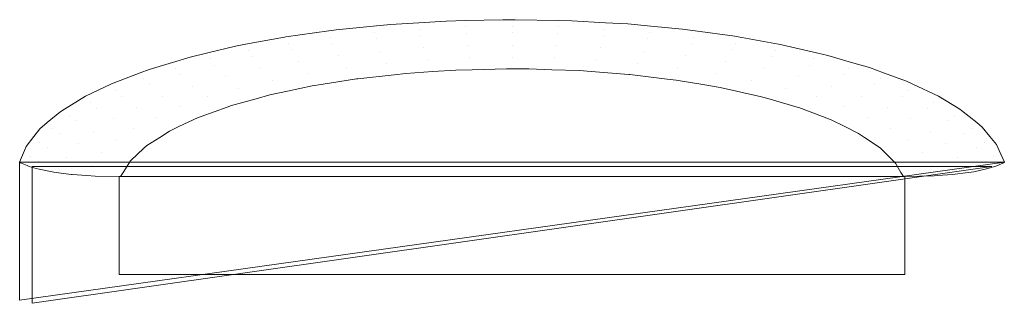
# Model space of a CAD drawing. Header units: centimetres. Extents: x -6.9 to 8.1, y -0.9 to 3.4.
import ezdxf

# ---------------------------------------------------------------- set-up
doc = ezdxf.new("R2010")
doc.units = ezdxf.units.CM
doc.header["$LTSCALE"] = 2.54
doc.layers.add('Lucido design-1', color=7, linetype='Continuous')

# ---------------------------------------------------------------- blocks, each defined once
blk = doc.blocks.new('Gruppo-1')
at = {"color": 1, "linetype": 'Continuous', "lineweight": 9}
for points, invisible_edges in [([(-1.491, 3.244, 178.937), (-1.51, 3.34, 178.868), (-2.07, 3.284, 179.04)], 9), ([(-1.246, 3.366, 178.788), (-1.51, 3.34, 178.868), (-1.491, 3.244, 178.937)], 10), ([(-1.246, 3.366, 178.788), (-1.491, 3.244, 178.937), (-0.805, 3.296, 178.775)], 11), ([(-0.787, 3.199, 178.878), (-0.805, 3.296, 178.775), (-1.491, 3.244, 178.937)], 11), ([(-0.805, 3.296, 178.775), (-0.817, 3.392, 178.707), (-1.246, 3.366, 178.788)], 9), ([(-0.398, 3.417, 178.629), (-0.817, 3.392, 178.707), (-0.805, 3.296, 178.775)], 10), ([(-0.805, 3.296, 178.775), (-0.106, 3.328, 178.677), (-0.398, 3.417, 178.629)], 11), ([(-0.097, 3.23, 178.781), (-0.106, 3.328, 178.677), (-0.805, 3.296, 178.775)], 11), ([(-0.805, 3.296, 178.775), (-0.787, 3.199, 178.878), (-0.097, 3.23, 178.781)], 11), ([(-0.106, 3.328, 178.677), (-0.112, 3.424, 178.608), (-0.398, 3.417, 178.629)], 9), ([(0.463, 3.438, 178.565), (-0.112, 3.424, 178.608), (-0.106, 3.328, 178.677)], 10), ([(-0.106, 3.328, 178.677), (0.6, 3.338, 178.644), (0.463, 3.438, 178.565)], 11), ([(0.6, 3.241, 178.749), (0.6, 3.338, 178.644), (-0.106, 3.328, 178.677)], 11), ([(-0.106, 3.328, 178.677), (-0.097, 3.23, 178.781), (0.6, 3.241, 178.749)], 11), ([(0.6, 3.338, 178.644), (0.6, 3.438, 178.565), (0.463, 3.438, 178.565)], 9), ([(0.646, 3.438, 178.564), (0.6, 3.338, 178.644), (1.306, 3.328, 178.677)], 11), ([(0.646, 3.438, 178.564), (0.6, 3.438, 178.565), (0.6, 3.338, 178.644)], 10), ([(1.306, 3.328, 178.677), (0.6, 3.338, 178.644), (0.6, 3.241, 178.749)], 11), ([(0.6, 3.241, 178.749), (1.297, 3.23, 178.781), (1.306, 3.328, 178.677)], 11), ([(1.306, 3.328, 178.677), (1.313, 3.425, 178.606), (0.646, 3.438, 178.564)], 9), ([(2.005, 3.296, 178.775), (1.306, 3.328, 178.677), (1.297, 3.23, 178.781)], 11), ([(1.297, 3.23, 178.781), (1.987, 3.199, 178.878), (2.005, 3.296, 178.775)], 11), ([(1.509, 3.421, 178.618), (1.313, 3.425, 178.606), (1.306, 3.328, 178.677)], 10), ([(1.509, 3.421, 178.618), (1.306, 3.328, 178.677), (2.005, 3.296, 178.775)], 11), ([(2.005, 3.296, 178.775), (2.018, 3.392, 178.707), (1.509, 3.421, 178.618)], 9), ([(2.691, 3.244, 178.937), (2.005, 3.296, 178.775), (1.987, 3.199, 178.878)], 11), ([(2.36, 3.373, 178.767), (2.018, 3.392, 178.707), (2.005, 3.296, 178.775)], 10), ([(2.36, 3.373, 178.767), (2.005, 3.296, 178.775), (2.691, 3.244, 178.937)], 11), ([(2.691, 3.244, 178.937), (2.709, 3.339, 178.87), (2.36, 3.373, 178.767)], 9), ([(3.189, 3.294, 179.01), (2.709, 3.339, 178.87), (2.691, 3.244, 178.937)], 10), ([(2.691, 3.244, 178.937), (3.357, 3.171, 179.161), (3.189, 3.294, 179.01)], 11), ([(3.357, 3.171, 179.161), (3.383, 3.268, 179.092), (3.189, 3.294, 179.01)], 9), ([(-2.798, 3.079, 179.445), (-2.857, 3.174, 179.382), (-3.446, 3.064, 179.721)], 9), ([(-2.798, 3.079, 179.445), (-2.834, 3.177, 179.371), (-2.857, 3.174, 179.382)], 9), ([(-2.157, 3.171, 179.161), (-2.184, 3.268, 179.089), (-2.834, 3.177, 179.371)], 9), ([(-2.834, 3.177, 179.371), (-2.798, 3.079, 179.445), (-2.157, 3.171, 179.161)], 11), ([(-2.121, 3.075, 179.262), (-2.157, 3.171, 179.161), (-2.798, 3.079, 179.445)], 11), ([(-2.07, 3.284, 179.04), (-2.184, 3.268, 179.089), (-2.157, 3.171, 179.161)], 10), ([(-2.07, 3.284, 179.04), (-2.157, 3.171, 179.161), (-1.491, 3.244, 178.937)], 11), ([(-1.464, 3.147, 179.039), (-1.491, 3.244, 178.937), (-2.157, 3.171, 179.161)], 11), ([(-2.157, 3.171, 179.161), (-2.121, 3.075, 179.262), (-1.464, 3.147, 179.039)], 11), ([(-1.394, 2.958, 179.317), (-1.464, 3.147, 179.039), (-2.121, 3.075, 179.262)], 11), ([(-1.491, 3.244, 178.937), (-1.464, 3.147, 179.039), (-0.787, 3.199, 178.878)], 11), ([(-0.74, 3.009, 179.16), (-0.787, 3.199, 178.878), (-1.464, 3.147, 179.039)], 11), ([(-1.464, 3.147, 179.039), (-1.394, 2.958, 179.317), (-0.74, 3.009, 179.16)], 11), ([(-0.073, 3.04, 179.065), (-0.097, 3.23, 178.781), (-0.787, 3.199, 178.878)], 11), ([(-0.787, 3.199, 178.878), (-0.74, 3.009, 179.16), (-0.073, 3.04, 179.065)], 11), ([(0.6, 3.05, 179.033), (0.6, 3.241, 178.749), (-0.097, 3.23, 178.781)], 11), ([(-0.097, 3.23, 178.781), (-0.073, 3.04, 179.065), (0.6, 3.05, 179.033)], 11), ([(1.297, 3.23, 178.781), (0.6, 3.241, 178.749), (0.6, 3.05, 179.033)], 11), ([(0.6, 3.05, 179.033), (1.273, 3.04, 179.065), (1.297, 3.23, 178.781)], 11), ([(1.987, 3.199, 178.878), (1.297, 3.23, 178.781), (1.273, 3.04, 179.065)], 11), ([(1.273, 3.04, 179.065), (1.94, 3.009, 179.16), (1.987, 3.199, 178.878)], 11), ([(2.664, 3.147, 179.039), (1.987, 3.199, 178.878), (1.94, 3.009, 179.16)], 11), ([(1.94, 3.009, 179.16), (2.594, 2.958, 179.317), (2.664, 3.147, 179.039)], 11), ([(1.987, 3.199, 178.878), (2.664, 3.147, 179.039), (2.691, 3.244, 178.937)], 11), ([(3.321, 3.075, 179.262), (2.664, 3.147, 179.039), (2.594, 2.958, 179.317)], 11), ([(3.357, 3.171, 179.161), (2.691, 3.244, 178.937), (2.664, 3.147, 179.039)], 11), ([(2.664, 3.147, 179.039), (3.321, 3.075, 179.262), (3.357, 3.171, 179.161)], 11), ([(3.998, 3.079, 179.445), (3.357, 3.171, 179.161), (3.321, 3.075, 179.262)], 11), ([(3.984, 3.186, 179.345), (3.383, 3.268, 179.092), (3.357, 3.171, 179.161)], 10), ([(3.357, 3.171, 179.161), (3.998, 3.079, 179.445), (3.984, 3.186, 179.345)], 11), ([(3.998, 3.079, 179.445), (4.033, 3.177, 179.373), (3.984, 3.186, 179.345)], 9), ([(4.649, 3.066, 179.716), (4.033, 3.177, 179.373), (3.998, 3.079, 179.445)], 10), ([(-3.601, 3.035, 179.81), (-4.021, 2.935, 180.121), (-3.978, 2.841, 180.182)], 10), ([(-3.978, 2.841, 180.182), (-3.406, 2.969, 179.787), (-3.601, 3.035, 179.81)], 11), ([(-3.406, 2.969, 179.787), (-3.446, 3.064, 179.721), (-3.601, 3.035, 179.81)], 9), ([(-3.446, 3.064, 179.721), (-3.406, 2.969, 179.787), (-2.798, 3.079, 179.445)], 11), ([(-2.753, 2.984, 179.544), (-2.798, 3.079, 179.445), (-3.406, 2.969, 179.787)], 11), ([(-2.798, 3.079, 179.445), (-2.753, 2.984, 179.544), (-2.121, 3.075, 179.262)], 11), ([(-2.028, 2.888, 179.535), (-2.121, 3.075, 179.262), (-2.753, 2.984, 179.544)], 11), ([(-2.121, 3.075, 179.262), (-2.028, 2.888, 179.535), (-1.394, 2.958, 179.317)], 11), ([(-0.68, 2.827, 179.54), (-0.74, 3.009, 179.16), (-1.394, 2.958, 179.317)], 11), ([(-0.043, 2.857, 179.447), (-0.073, 3.04, 179.065), (-0.74, 3.009, 179.16)], 11), ([(-0.74, 3.009, 179.16), (-0.68, 2.827, 179.54), (-0.043, 2.857, 179.447)], 11), ([(0.6, 2.867, 179.416), (0.6, 3.05, 179.033), (-0.073, 3.04, 179.065)], 11), ([(-0.073, 3.04, 179.065), (-0.043, 2.857, 179.447), (0.6, 2.867, 179.416)], 11), ([(1.273, 3.04, 179.065), (0.6, 3.05, 179.033), (0.6, 2.867, 179.416)], 11), ([(0.6, 2.867, 179.416), (1.243, 2.857, 179.447), (1.273, 3.04, 179.065)], 11), ([(1.94, 3.009, 179.16), (1.273, 3.04, 179.065), (1.243, 2.857, 179.447)], 11), ([(1.243, 2.857, 179.447), (1.88, 2.827, 179.54), (1.94, 3.009, 179.16)], 11), ([(2.594, 2.958, 179.317), (1.94, 3.009, 179.16), (1.88, 2.827, 179.54)], 11), ([(2.594, 2.958, 179.317), (3.228, 2.888, 179.535), (3.321, 3.075, 179.262)], 11), ([(3.952, 2.984, 179.544), (3.321, 3.075, 179.262), (3.228, 2.888, 179.535)], 11), ([(3.321, 3.075, 179.262), (3.952, 2.984, 179.544), (3.998, 3.079, 179.445)], 11), ([(4.606, 2.969, 179.787), (3.998, 3.079, 179.445), (3.952, 2.984, 179.544)], 11), ([(3.998, 3.079, 179.445), (4.606, 2.969, 179.787), (4.649, 3.066, 179.716)], 11), ([(4.696, 3.057, 179.743), (4.649, 3.066, 179.716), (4.606, 2.969, 179.787)], 10), ([(4.696, 3.057, 179.743), (4.606, 2.969, 179.787), (5.178, 2.841, 180.182)], 11), ([(5.178, 2.841, 180.182), (5.223, 2.935, 180.119), (4.696, 3.057, 179.743)], 9), ([(-4.288, 2.871, 180.318), (-4.557, 2.79, 180.569), (-4.507, 2.697, 180.628)], 10), ([(-4.507, 2.697, 180.628), (-3.978, 2.841, 180.182), (-4.288, 2.871, 180.318)], 11), ([(-3.978, 2.841, 180.182), (-4.021, 2.935, 180.121), (-4.288, 2.871, 180.318)], 9), ([(-3.352, 2.874, 179.882), (-3.406, 2.969, 179.787), (-3.978, 2.841, 180.182)], 11), ([(-3.978, 2.841, 180.182), (-3.915, 2.747, 180.275), (-3.352, 2.874, 179.882)], 11), ([(-3.214, 2.691, 180.142), (-3.352, 2.874, 179.882), (-3.915, 2.747, 180.275)], 11), ([(-3.406, 2.969, 179.787), (-3.352, 2.874, 179.882), (-2.753, 2.984, 179.544)], 11), ([(-2.637, 2.799, 179.811), (-2.753, 2.984, 179.544), (-3.352, 2.874, 179.882)], 11), ([(-3.352, 2.874, 179.882), (-3.214, 2.691, 180.142), (-2.637, 2.799, 179.811)], 11), ([(-2.753, 2.984, 179.544), (-2.637, 2.799, 179.811), (-2.028, 2.888, 179.535)], 11), ([(-1.908, 2.709, 179.904), (-2.028, 2.888, 179.535), (-2.637, 2.799, 179.811)], 11), ([(-1.304, 2.778, 179.693), (-1.394, 2.958, 179.317), (-2.028, 2.888, 179.535)], 11), ([(-2.028, 2.888, 179.535), (-1.908, 2.709, 179.904), (-1.304, 2.778, 179.693)], 11), ([(-1.394, 2.958, 179.317), (-1.304, 2.778, 179.693), (-0.68, 2.827, 179.54)], 11), ([(-0.255, 2.672, 179.959), (-0.043, 2.857, 179.447), (-0.68, 2.827, 179.54)], 11), ([(-0.255, 2.672, 179.959), (-0.005, 2.678, 179.94), (-0.043, 2.857, 179.447)], 10), ([(0.514, 2.691, 179.9), (0.6, 2.867, 179.416), (-0.043, 2.857, 179.447)], 11), ([(-0.043, 2.857, 179.447), (-0.005, 2.678, 179.94), (0.514, 2.691, 179.9)], 9), ([(0.514, 2.691, 179.9), (0.6, 2.691, 179.901), (0.6, 2.867, 179.416)], 10), ([(1.243, 2.857, 179.447), (0.6, 2.867, 179.416), (0.858, 2.69, 179.905)], 11), ([(0.6, 2.867, 179.416), (0.6, 2.691, 179.901), (0.858, 2.69, 179.905)], 9), ([(0.858, 2.69, 179.905), (1.205, 2.678, 179.941), (1.243, 2.857, 179.447)], 10), ([(1.243, 2.857, 179.447), (1.205, 2.678, 179.941), (1.624, 2.664, 179.985)], 9), ([(1.624, 2.664, 179.985), (1.88, 2.827, 179.54), (1.243, 2.857, 179.447)], 11), ([(1.88, 2.827, 179.54), (2.504, 2.778, 179.693), (2.594, 2.958, 179.317)], 11), ([(3.228, 2.888, 179.535), (2.594, 2.958, 179.317), (2.504, 2.778, 179.693)], 11), ([(2.504, 2.778, 179.693), (3.108, 2.709, 179.904), (3.228, 2.888, 179.535)], 11), ([(3.837, 2.799, 179.811), (3.228, 2.888, 179.535), (3.108, 2.709, 179.904)], 11), ([(3.228, 2.888, 179.535), (3.837, 2.799, 179.811), (3.952, 2.984, 179.544)], 11), ([(4.552, 2.874, 179.882), (3.952, 2.984, 179.544), (3.837, 2.799, 179.811)], 11), ([(3.837, 2.799, 179.811), (4.414, 2.691, 180.142), (4.552, 2.874, 179.882)], 11), ([(3.952, 2.984, 179.544), (4.552, 2.874, 179.882), (4.606, 2.969, 179.787)], 11), ([(5.115, 2.747, 180.275), (4.552, 2.874, 179.882), (4.414, 2.691, 180.142)], 11), ([(5.178, 2.841, 180.182), (4.606, 2.969, 179.787), (4.552, 2.874, 179.882)], 11), ([(4.552, 2.874, 179.882), (5.115, 2.747, 180.275), (5.178, 2.841, 180.182)], 11), ([(5.395, 2.896, 180.242), (5.223, 2.935, 180.119), (5.178, 2.841, 180.182)], 10), ([(5.395, 2.896, 180.242), (5.178, 2.841, 180.182), (5.707, 2.697, 180.628)], 11), ([(5.707, 2.697, 180.628), (5.757, 2.79, 180.569), (5.395, 2.896, 180.242)], 9), ([(-4.91, 2.683, 180.899), (-4.99, 2.538, 181.119), (-4.507, 2.697, 180.628)], 11), ([(-4.436, 2.605, 180.716), (-4.507, 2.697, 180.628), (-4.99, 2.538, 181.119)], 11), ([(-4.507, 2.697, 180.628), (-4.557, 2.79, 180.569), (-4.91, 2.683, 180.899)], 9), ([(-3.915, 2.747, 180.275), (-3.978, 2.841, 180.182), (-4.507, 2.697, 180.628)], 11), ([(-4.507, 2.697, 180.628), (-4.436, 2.605, 180.716), (-3.915, 2.747, 180.275)], 11), ([(-3.755, 2.568, 180.526), (-3.915, 2.747, 180.275), (-4.436, 2.605, 180.716)], 11), ([(-3.915, 2.747, 180.275), (-3.755, 2.568, 180.526), (-3.214, 2.691, 180.142)], 11), ([(-2.487, 2.623, 180.172), (-2.637, 2.799, 179.811), (-3.214, 2.691, 180.142)], 11), ([(-2.637, 2.799, 179.811), (-2.487, 2.623, 180.172), (-1.908, 2.709, 179.904)], 11), ([(-1.76, 2.539, 180.371), (-1.908, 2.709, 179.904), (-2.487, 2.623, 180.172)], 11), ([(-1.189, 2.602, 180.174), (-1.304, 2.778, 179.693), (-1.908, 2.709, 179.904)], 11), ([(-1.908, 2.709, 179.904), (-1.742, 2.542, 180.362), (-1.189, 2.602, 180.174)], 9), ([(-1.908, 2.709, 179.904), (-1.76, 2.539, 180.371), (-1.742, 2.542, 180.362)], 9), ([(-0.68, 2.827, 179.54), (-1.304, 2.778, 179.693), (-1.012, 2.622, 180.114)], 11), ([(-1.304, 2.778, 179.693), (-1.189, 2.602, 180.174), (-1.012, 2.622, 180.114)], 9), ([(-1.012, 2.622, 180.114), (-0.603, 2.649, 180.03), (-0.68, 2.827, 179.54)], 10), ([(-0.68, 2.827, 179.54), (-0.603, 2.649, 180.03), (-0.255, 2.672, 179.959)], 9), ([(1.624, 2.664, 179.985), (1.804, 2.65, 180.027), (1.88, 2.827, 179.54)], 10), ([(2.504, 2.778, 179.693), (1.88, 2.827, 179.54), (1.804, 2.65, 180.027)], 11), ([(1.804, 2.65, 180.027), (2.373, 2.607, 180.16), (2.504, 2.778, 179.693)], 10), ([(2.373, 2.607, 180.16), (2.392, 2.605, 180.167), (2.504, 2.778, 179.693)], 10), ([(3.108, 2.709, 179.904), (2.504, 2.778, 179.693), (2.392, 2.605, 180.167)], 11), ([(2.392, 2.605, 180.167), (2.958, 2.537, 180.376), (3.108, 2.709, 179.904)], 10), ([(3.108, 2.709, 179.904), (2.958, 2.537, 180.376), (3.093, 2.521, 180.427)], 9), ([(3.687, 2.623, 180.172), (3.108, 2.709, 179.904), (3.093, 2.521, 180.427)], 11), ([(3.108, 2.709, 179.904), (3.687, 2.623, 180.172), (3.837, 2.799, 179.811)], 11), ([(4.414, 2.691, 180.142), (3.837, 2.799, 179.811), (3.687, 2.623, 180.172)], 11), ([(4.414, 2.691, 180.142), (4.955, 2.568, 180.526), (5.115, 2.747, 180.275)], 11), ([(5.636, 2.605, 180.716), (5.115, 2.747, 180.275), (4.955, 2.568, 180.526)], 11), ([(5.707, 2.697, 180.628), (5.178, 2.841, 180.182), (5.115, 2.747, 180.275)], 11), ([(5.115, 2.747, 180.275), (5.636, 2.605, 180.716), (5.707, 2.697, 180.628)], 11), ([(6.19, 2.538, 181.119), (5.707, 2.697, 180.628), (5.636, 2.605, 180.716)], 11), ([(6.031, 2.71, 180.817), (5.757, 2.79, 180.569), (5.707, 2.697, 180.628)], 10), ([(6.031, 2.71, 180.817), (5.707, 2.697, 180.628), (6.19, 2.538, 181.119)], 11), ([(6.19, 2.538, 181.119), (6.245, 2.631, 181.063), (6.031, 2.71, 180.817)], 9), ([(-4.99, 2.538, 181.119), (-5.047, 2.631, 181.061), (-5.46, 2.474, 181.547)], 9), ([(-4.91, 2.683, 180.899), (-5.047, 2.631, 181.061), (-4.99, 2.538, 181.119)], 10), ([(-4.99, 2.538, 181.119), (-4.91, 2.447, 181.203), (-4.436, 2.605, 180.716)], 11), ([(-4.254, 2.428, 180.957), (-4.436, 2.605, 180.716), (-4.91, 2.447, 181.203)], 11), ([(-4.436, 2.605, 180.716), (-4.254, 2.428, 180.957), (-3.755, 2.568, 180.526)], 11), ([(-3.547, 2.399, 180.866), (-3.755, 2.568, 180.526), (-4.254, 2.428, 180.957)], 11), ([(-3.035, 2.519, 180.494), (-3.214, 2.691, 180.142), (-3.755, 2.568, 180.526)], 11), ([(-3.755, 2.568, 180.526), (-3.547, 2.399, 180.866), (-3.035, 2.519, 180.494)], 11), ([(-3.214, 2.691, 180.142), (-3.035, 2.519, 180.494), (-2.487, 2.623, 180.172)], 11), ([(-2.435, 2.432, 180.701), (-2.487, 2.623, 180.172), (-3.035, 2.519, 180.494)], 11), ([(-2.487, 2.623, 180.172), (-2.3, 2.454, 180.635), (-1.76, 2.539, 180.371)], 9), ([(-2.435, 2.432, 180.701), (-2.3, 2.454, 180.635), (-2.487, 2.623, 180.172)], 10), ([(3.093, 2.521, 180.427), (3.498, 2.453, 180.638), (3.687, 2.623, 180.172)], 10), ([(3.687, 2.623, 180.172), (3.498, 2.453, 180.638), (3.763, 2.408, 180.776)], 9), ([(3.687, 2.623, 180.172), (4.235, 2.519, 180.494), (4.414, 2.691, 180.142)], 11), ([(3.763, 2.408, 180.776), (4.235, 2.519, 180.494), (3.687, 2.623, 180.172)], 11), ([(4.955, 2.568, 180.526), (4.414, 2.691, 180.142), (4.235, 2.519, 180.494)], 11), ([(4.235, 2.519, 180.494), (4.747, 2.399, 180.866), (4.955, 2.568, 180.526)], 11), ([(5.454, 2.428, 180.957), (4.955, 2.568, 180.526), (4.747, 2.399, 180.866)], 11), ([(4.955, 2.568, 180.526), (5.454, 2.428, 180.957), (5.636, 2.605, 180.716)], 11), ([(6.11, 2.447, 181.203), (5.636, 2.605, 180.716), (5.454, 2.428, 180.957)], 11), ([(5.636, 2.605, 180.716), (6.11, 2.447, 181.203), (6.19, 2.538, 181.119)], 11), ([(6.594, 2.502, 181.461), (6.245, 2.631, 181.063), (6.19, 2.538, 181.119)], 10), ([(-5.422, 2.366, 181.651), (-5.491, 2.459, 181.593), (-5.876, 2.275, 182.163)], 9), ([(-5.46, 2.474, 181.547), (-5.491, 2.459, 181.593), (-5.422, 2.366, 181.651)], 10), ([(-5.46, 2.474, 181.547), (-5.422, 2.366, 181.651), (-4.99, 2.538, 181.119)], 11), ([(-4.91, 2.447, 181.203), (-4.99, 2.538, 181.119), (-5.422, 2.366, 181.651)], 11), ([(-5.422, 2.366, 181.651), (-5.334, 2.277, 181.73), (-4.91, 2.447, 181.203)], 11), ([(-4.707, 2.275, 181.432), (-4.91, 2.447, 181.203), (-5.334, 2.277, 181.73)], 11), ([(-4.91, 2.447, 181.203), (-4.707, 2.275, 181.432), (-4.254, 2.428, 180.957)], 11), ([(-4.019, 2.264, 181.283), (-4.254, 2.428, 180.957), (-4.707, 2.275, 181.432)], 11), ([(-4.254, 2.428, 180.957), (-4.019, 2.264, 181.283), (-3.547, 2.399, 180.866)], 11), ([(-3.285, 2.238, 181.302), (-3.547, 2.399, 180.866), (-4.019, 2.264, 181.283)], 11), ([(-3.035, 2.519, 180.494), (-3.547, 2.399, 180.866), (-3.076, 2.296, 181.122)], 11), ([(-3.547, 2.399, 180.866), (-3.285, 2.238, 181.302), (-3.076, 2.296, 181.122)], 9), ([(-3.076, 2.296, 181.122), (-2.809, 2.353, 180.947), (-3.035, 2.519, 180.494)], 10), ([(-3.035, 2.519, 180.494), (-2.809, 2.353, 180.947), (-2.435, 2.432, 180.701)], 9), ([(3.763, 2.408, 180.776), (4.009, 2.353, 180.946), (4.235, 2.519, 180.494)], 10), ([(4.747, 2.399, 180.866), (4.235, 2.519, 180.494), (4.009, 2.353, 180.946)], 11), ([(4.009, 2.353, 180.946), (4.391, 2.267, 181.211), (4.747, 2.399, 180.866)], 10), ([(4.391, 2.267, 181.211), (4.488, 2.239, 181.299), (4.747, 2.399, 180.866)], 10), ([(5.219, 2.264, 181.283), (4.747, 2.399, 180.866), (4.488, 2.239, 181.299)], 11), ([(4.747, 2.399, 180.866), (5.219, 2.264, 181.283), (5.454, 2.428, 180.957)], 11), ([(5.907, 2.275, 181.432), (5.454, 2.428, 180.957), (5.219, 2.264, 181.283)], 11), ([(5.454, 2.428, 180.957), (5.907, 2.275, 181.432), (6.11, 2.447, 181.203)], 11), ([(6.534, 2.277, 181.73), (6.11, 2.447, 181.203), (5.907, 2.275, 181.432)], 11), ([(6.622, 2.366, 181.651), (6.19, 2.538, 181.119), (6.11, 2.447, 181.203)], 11), ([(6.11, 2.447, 181.203), (6.534, 2.277, 181.73), (6.622, 2.366, 181.651)], 11), ([(6.19, 2.538, 181.119), (6.622, 2.366, 181.651), (6.594, 2.502, 181.461)], 11), ([(6.622, 2.366, 181.651), (6.687, 2.458, 181.596), (6.594, 2.502, 181.461)], 9), ([(7.076, 2.275, 182.163), (6.687, 2.458, 181.596), (6.622, 2.366, 181.651)], 10), ([(-5.799, 2.183, 182.219), (-5.876, 2.275, 182.163), (-6.196, 2.078, 182.772)], 9), ([(-5.876, 2.275, 182.163), (-5.799, 2.183, 182.219), (-5.422, 2.366, 181.651)], 11), ([(-5.334, 2.277, 181.73), (-5.422, 2.366, 181.651), (-5.799, 2.183, 182.219)], 11), ([(-5.799, 2.183, 182.219), (-5.704, 2.095, 182.293), (-5.334, 2.277, 181.73)], 11), ([(-5.11, 2.109, 181.946), (-5.334, 2.277, 181.73), (-5.704, 2.095, 182.293)], 11), ([(-5.334, 2.277, 181.73), (-5.11, 2.109, 181.946), (-4.707, 2.275, 181.432)], 11), ([(-4.444, 2.115, 181.743), (-4.707, 2.275, 181.432), (-5.11, 2.109, 181.946)], 11), ([(-4.707, 2.275, 181.432), (-4.444, 2.115, 181.743), (-4.019, 2.264, 181.283)], 11), ([(-3.726, 2.11, 181.698), (-4.019, 2.264, 181.283), (-4.444, 2.115, 181.743)], 11), ([(-4.019, 2.264, 181.283), (-3.658, 2.134, 181.623), (-3.285, 2.238, 181.302)], 9), ([(-4.019, 2.264, 181.283), (-3.726, 2.11, 181.698), (-3.658, 2.134, 181.623)], 9), ([(4.488, 2.239, 181.299), (4.929, 2.11, 181.696), (5.219, 2.264, 181.283)], 10), ([(5.219, 2.264, 181.283), (4.929, 2.11, 181.696), (4.956, 2.102, 181.721)], 9), ([(5.644, 2.115, 181.743), (5.219, 2.264, 181.283), (4.956, 2.102, 181.721)], 11), ([(5.219, 2.264, 181.283), (5.644, 2.115, 181.743), (5.907, 2.275, 181.432)], 11), ([(6.31, 2.109, 181.946), (5.907, 2.275, 181.432), (5.644, 2.115, 181.743)], 11), ([(5.907, 2.275, 181.432), (6.31, 2.109, 181.946), (6.534, 2.277, 181.73)], 11), ([(6.904, 2.095, 182.293), (6.534, 2.277, 181.73), (6.31, 2.109, 181.946)], 11), ([(6.999, 2.183, 182.219), (6.622, 2.366, 181.651), (6.534, 2.277, 181.73)], 11), ([(6.534, 2.277, 181.73), (6.904, 2.095, 182.293), (6.999, 2.183, 182.219)], 11), ([(6.622, 2.366, 181.651), (6.999, 2.183, 182.219), (7.076, 2.275, 182.163)], 11), ([(7.401, 2.078, 182.77), (7.076, 2.275, 182.163), (6.999, 2.183, 182.219)], 10), ([(-6.196, 2.078, 182.772), (-6.119, 1.989, 182.819), (-5.799, 2.183, 182.219)], 11), ([(-5.704, 2.095, 182.293), (-5.799, 2.183, 182.219), (-6.119, 1.989, 182.819)], 11), ([(-6.119, 1.989, 182.819), (-6.016, 1.903, 182.886), (-5.704, 2.095, 182.293)], 11), ([(-5.46, 1.931, 182.494), (-5.704, 2.095, 182.293), (-6.016, 1.903, 182.886)], 11), ([(-5.704, 2.095, 182.293), (-5.46, 1.931, 182.494), (-5.11, 2.109, 181.946)], 11), ([(-4.821, 1.955, 182.239), (-5.11, 2.109, 181.946), (-5.46, 1.931, 182.494)], 11), ([(-5.11, 2.109, 181.946), (-4.821, 1.955, 182.239), (-4.444, 2.115, 181.743)], 11), ([(-4.169, 1.95, 182.194), (-4.444, 2.115, 181.743), (-4.821, 1.955, 182.239)], 11), ([(-4.444, 2.115, 181.743), (-4.12, 1.968, 182.138), (-3.726, 2.11, 181.698)], 9), ([(-4.169, 1.95, 182.194), (-4.12, 1.968, 182.138), (-4.444, 2.115, 181.743)], 10), ([(4.956, 2.102, 181.721), (5.315, 1.967, 182.141), (5.644, 2.115, 181.743)], 10), ([(5.644, 2.115, 181.743), (5.315, 1.967, 182.141), (5.45, 1.916, 182.299)], 9), ([(5.45, 1.916, 182.299), (6.021, 1.955, 182.239), (5.644, 2.115, 181.743)], 11), ([(5.644, 2.115, 181.743), (6.021, 1.955, 182.239), (6.31, 2.109, 181.946)], 11), ([(6.66, 1.931, 182.494), (6.31, 2.109, 181.946), (6.021, 1.955, 182.239)], 11), ([(6.31, 2.109, 181.946), (6.66, 1.931, 182.494), (6.904, 2.095, 182.293)], 11), ([(7.216, 1.903, 182.886), (6.904, 2.095, 182.293), (6.66, 1.931, 182.494)], 11), ([(7.319, 1.989, 182.819), (6.999, 2.183, 182.219), (6.904, 2.095, 182.293)], 11), ([(6.904, 2.095, 182.293), (7.216, 1.903, 182.886), (7.319, 1.989, 182.819)], 11), ([(6.999, 2.183, 182.219), (7.319, 1.989, 182.819), (7.401, 2.078, 182.77)], 11), ([(-6.27, 2.033, 182.912), (-6.458, 1.874, 183.403), (-6.379, 1.787, 183.444)], 10), ([(-6.379, 1.787, 183.444), (-6.119, 1.989, 182.819), (-6.27, 2.033, 182.912)], 11), ([(-6.016, 1.903, 182.886), (-6.119, 1.989, 182.819), (-6.379, 1.787, 183.444)], 11), ([(-6.119, 1.989, 182.819), (-6.196, 2.078, 182.772), (-6.27, 2.033, 182.912)], 9), ([(-5.46, 1.931, 182.494), (-5.146, 1.784, 182.768), (-4.821, 1.955, 182.239)], 11), ([(-4.821, 1.955, 182.239), (-5.146, 1.784, 182.768), (-4.601, 1.746, 182.824)], 11), ([(-4.821, 1.955, 182.239), (-4.459, 1.813, 182.616), (-4.169, 1.95, 182.194)], 9), ([(-4.601, 1.746, 182.824), (-4.459, 1.813, 182.616), (-4.821, 1.955, 182.239)], 10), ([(5.45, 1.916, 182.299), (5.657, 1.813, 182.617), (6.021, 1.955, 182.239)], 10), ([(6.346, 1.784, 182.768), (6.021, 1.955, 182.239), (5.657, 1.813, 182.617)], 11), ([(6.021, 1.955, 182.239), (6.346, 1.784, 182.768), (6.66, 1.931, 182.494)], 11), ([(7.579, 1.787, 183.444), (7.319, 1.989, 182.819), (7.216, 1.903, 182.886)], 11), ([(7.429, 2.061, 182.823), (7.401, 2.078, 182.77), (7.319, 1.989, 182.819)], 10), ([(7.66, 1.874, 183.403), (7.429, 2.061, 182.823), (7.319, 1.989, 182.819)], 10), ([(7.319, 1.989, 182.819), (7.579, 1.787, 183.444), (7.66, 1.874, 183.403)], 11), ([(-6.379, 1.787, 183.444), (-6.458, 1.874, 183.403), (-6.572, 1.778, 183.7)], 9), ([(-6.379, 1.787, 183.444), (-6.269, 1.703, 183.504), (-6.016, 1.903, 182.886)], 11), ([(-5.753, 1.745, 183.071), (-6.016, 1.903, 182.886), (-6.269, 1.703, 183.504)], 11), ([(-6.016, 1.903, 182.886), (-5.753, 1.745, 183.071), (-5.46, 1.931, 182.494)], 11), ([(-5.146, 1.784, 182.768), (-5.46, 1.931, 182.494), (-5.753, 1.745, 183.071)], 11), ([(5.657, 1.813, 182.617), (5.864, 1.71, 182.934), (6.346, 1.784, 182.768)], 10), ([(6.953, 1.745, 183.071), (6.66, 1.931, 182.494), (6.346, 1.784, 182.768)], 11), ([(6.66, 1.931, 182.494), (6.953, 1.745, 183.071), (7.216, 1.903, 182.886)], 11), ([(7.469, 1.703, 183.504), (7.216, 1.903, 182.886), (6.953, 1.745, 183.071)], 11), ([(7.216, 1.903, 182.886), (7.469, 1.703, 183.504), (7.579, 1.787, 183.444)], 11), ([(7.743, 1.807, 183.611), (7.66, 1.874, 183.403), (7.579, 1.787, 183.444)], 10), ([(7.743, 1.807, 183.611), (7.579, 1.787, 183.444), (7.777, 1.578, 184.089)], 11), ([(7.777, 1.578, 184.089), (7.86, 1.664, 184.054), (7.743, 1.807, 183.611)], 9), ([(-6.577, 1.578, 184.089), (-6.661, 1.664, 184.054), (-6.777, 1.513, 184.518)], 9), ([(-6.572, 1.778, 183.7), (-6.661, 1.664, 184.054), (-6.577, 1.578, 184.089)], 10), ([(-6.577, 1.578, 184.089), (-6.379, 1.787, 183.444), (-6.572, 1.778, 183.7)], 11), ([(-6.269, 1.703, 183.504), (-6.379, 1.787, 183.444), (-6.577, 1.578, 184.089)], 11), ([(-6.577, 1.578, 184.089), (-6.46, 1.497, 184.142), (-6.269, 1.703, 183.504)], 11), ([(-5.988, 1.55, 183.672), (-6.269, 1.703, 183.504), (-6.46, 1.497, 184.142)], 11), ([(-6.269, 1.703, 183.504), (-5.988, 1.55, 183.672), (-5.753, 1.745, 183.071)], 11), ([(-5.416, 1.604, 183.324), (-5.753, 1.745, 183.071), (-5.988, 1.55, 183.672)], 11), ([(-5.753, 1.745, 183.071), (-5.416, 1.604, 183.324), (-5.146, 1.784, 182.768)], 11), ([(-4.751, 1.65, 183.121), (-5.146, 1.784, 182.768), (-5.416, 1.604, 183.324)], 11), ([(-5.416, 1.604, 183.324), (-4.944, 1.526, 183.503), (-4.751, 1.65, 183.121)], 9), ([(-5.146, 1.784, 182.768), (-4.751, 1.65, 183.121), (-4.601, 1.746, 182.824)], 9), ([(5.864, 1.71, 182.934), (5.953, 1.65, 183.119), (6.346, 1.784, 182.768)], 10), ([(6.616, 1.604, 183.324), (6.346, 1.784, 182.768), (5.953, 1.65, 183.119)], 11), ([(5.953, 1.65, 183.119), (6.192, 1.489, 183.619), (6.616, 1.604, 183.324)], 10), ([(6.346, 1.784, 182.768), (6.616, 1.604, 183.324), (6.953, 1.745, 183.071)], 11), ([(7.188, 1.55, 183.672), (6.953, 1.745, 183.071), (6.616, 1.604, 183.324)], 11), ([(6.953, 1.745, 183.071), (7.188, 1.55, 183.672), (7.469, 1.703, 183.504)], 11), ([(7.66, 1.497, 184.142), (7.469, 1.703, 183.504), (7.188, 1.55, 183.672)], 11), ([(7.777, 1.578, 184.089), (7.579, 1.787, 183.444), (7.469, 1.703, 183.504)], 11), ([(7.469, 1.703, 183.504), (7.66, 1.497, 184.142), (7.777, 1.578, 184.089)], 11), ([(7.96, 1.542, 184.428), (7.86, 1.664, 184.054), (7.777, 1.578, 184.089)], 10), ([(-6.777, 1.513, 184.518), (-6.804, 1.449, 184.718), (-6.711, 1.365, 184.749)], 10), ([(-6.777, 1.513, 184.518), (-6.711, 1.365, 184.749), (-6.577, 1.578, 184.089)], 11), ([(-6.46, 1.497, 184.142), (-6.577, 1.578, 184.089), (-6.711, 1.365, 184.749)], 11), ([(-6.711, 1.365, 184.749), (-6.588, 1.286, 184.795), (-6.46, 1.497, 184.142)], 11), ([(-6.163, 1.35, 184.291), (-6.46, 1.497, 184.142), (-6.588, 1.286, 184.795)], 11), ([(-6.46, 1.497, 184.142), (-6.163, 1.35, 184.291), (-5.988, 1.55, 183.672)], 11), ([(-5.628, 1.417, 183.902), (-5.988, 1.55, 183.672), (-6.163, 1.35, 184.291)], 11), ([(-5.988, 1.55, 183.672), (-5.628, 1.417, 183.902), (-5.416, 1.604, 183.324)], 11), ([(-4.995, 1.479, 183.648), (-5.416, 1.604, 183.324), (-5.628, 1.417, 183.902)], 11), ([(-5.416, 1.604, 183.324), (-4.995, 1.479, 183.648), (-4.944, 1.526, 183.503)], 9), ([(6.192, 1.489, 183.619), (6.201, 1.48, 183.646), (6.616, 1.604, 183.324)], 10), ([(6.828, 1.417, 183.902), (6.616, 1.604, 183.324), (6.201, 1.48, 183.646)], 11), ([(6.616, 1.604, 183.324), (6.828, 1.417, 183.902), (7.188, 1.55, 183.672)], 11), ([(7.363, 1.35, 184.291), (7.188, 1.55, 183.672), (6.828, 1.417, 183.902)], 11), ([(7.188, 1.55, 183.672), (7.363, 1.35, 184.291), (7.66, 1.497, 184.142)], 11), ([(7.788, 1.286, 184.795), (7.66, 1.497, 184.142), (7.363, 1.35, 184.291)], 11), ([(7.911, 1.365, 184.749), (7.777, 1.578, 184.089), (7.66, 1.497, 184.142)], 11), ([(7.66, 1.497, 184.142), (7.788, 1.286, 184.795), (7.911, 1.365, 184.749)], 11), ([(7.777, 1.578, 184.089), (7.911, 1.365, 184.749), (7.96, 1.542, 184.428)], 11), ([(7.911, 1.365, 184.749), (8.001, 1.449, 184.719), (7.96, 1.542, 184.428)], 9), ([(-6.804, 1.449, 184.718), (-6.878, 1.272, 185.264), (-6.867, 1.264, 185.264)], 8), ([(-6.804, 1.449, 184.718), (-6.867, 1.264, 185.264), (-6.763, 1.221, 185.198)], 9), ([(-6.763, 1.221, 185.198), (-6.711, 1.365, 184.749), (-6.804, 1.449, 184.718)], 11), ([(-6.711, 1.365, 184.749), (-6.763, 1.221, 185.198), (-6.734, 1.209, 185.179)], 9), ([(-6.711, 1.365, 184.749), (-6.734, 1.209, 185.179), (-6.627, 1.178, 185.134)], 9), ([(-6.627, 1.178, 185.134), (-6.588, 1.286, 184.795), (-6.711, 1.365, 184.749)], 11), ([(-6.588, 1.286, 184.795), (-6.276, 1.146, 184.923), (-6.163, 1.35, 184.291)], 11), ([(-6.163, 1.35, 184.291), (-6.276, 1.146, 184.923), (-6.091, 1.086, 185.005)], 11), ([(-6.163, 1.35, 184.291), (-5.782, 1.225, 184.497), (-5.628, 1.417, 183.902)], 11), ([(-6.091, 1.086, 185.005), (-6.083, 1.085, 185.004), (-6.163, 1.35, 184.291)], 10), ([(-5.782, 1.225, 184.497), (-6.163, 1.35, 184.291), (-6.083, 1.085, 185.004)], 11), ([(-5.195, 1.294, 184.221), (-5.628, 1.417, 183.902), (-5.782, 1.225, 184.497)], 11), ([(-5.628, 1.417, 183.902), (-5.186, 1.302, 184.196), (-4.995, 1.479, 183.648)], 9), ([(-5.195, 1.294, 184.221), (-5.186, 1.302, 184.196), (-5.628, 1.417, 183.902)], 10), ([(6.201, 1.48, 183.646), (6.38, 1.302, 184.198), (6.828, 1.417, 183.902)], 10), ([(6.828, 1.417, 183.902), (6.38, 1.302, 184.198), (6.426, 1.256, 184.338)], 9), ([(6.426, 1.256, 184.338), (6.982, 1.225, 184.497), (6.828, 1.417, 183.902)], 11), ([(6.828, 1.417, 183.902), (6.982, 1.225, 184.497), (7.363, 1.35, 184.291)], 11), ([(7.292, 1.087, 185.006), (7.363, 1.35, 184.291), (6.982, 1.225, 184.497)], 11), ([(7.292, 1.087, 185.006), (7.476, 1.146, 184.923), (7.363, 1.35, 184.291)], 11), ([(7.363, 1.35, 184.291), (7.476, 1.146, 184.923), (7.788, 1.286, 184.795)], 11), ([(7.911, 1.365, 184.749), (7.788, 1.286, 184.795), (7.828, 1.178, 185.133)], 11), ([(7.828, 1.178, 185.133), (7.965, 1.22, 185.196), (7.911, 1.365, 184.749)], 10), ([(8.001, 1.449, 184.719), (7.911, 1.365, 184.749), (7.965, 1.22, 185.196)], 11), ([(7.965, 1.22, 185.196), (7.965, 1.22, 185.196), (7.911, 1.365, 184.749)], 10), ([(7.965, 1.22, 185.196), (8.067, 1.264, 185.264), (8.001, 1.449, 184.719)], 10), ([(8.067, 1.264, 185.264), (8.078, 1.272, 185.264), (8.001, 1.449, 184.719)], 8), ([(-6.878, -0.821, 185.264), (-6.878, 1.272, 185.264), (0.6, 1.272, 185.264)], 8), ([(0.6, 1.272, 185.264), (8.078, 1.272, 185.264), (-6.878, -0.821, 185.264)], 8), ([(-6.69, -0.871, 185.458), (7.89, 1.21, 185.458), (0.6, 1.21, 185.458)], 8), ([(0.6, 1.21, 185.458), (-6.69, 1.21, 185.458), (-6.69, -0.871, 185.458)], 8), ([(-6.588, 1.286, 184.795), (-6.627, 1.178, 185.134), (-6.582, 1.165, 185.115)], 9), ([(-6.276, 1.146, 184.923), (-6.588, 1.286, 184.795), (-6.359, 1.12, 185.051)], 11), ([(-6.588, 1.286, 184.795), (-6.582, 1.165, 185.115), (-6.359, 1.12, 185.051)], 9), ([(-6.083, 1.085, 185.004), (-5.86, 1.07, 184.984), (-5.782, 1.225, 184.497)], 10), ([(-5.782, 1.225, 184.497), (-5.86, 1.07, 184.984), (-5.729, 1.061, 184.973)], 9), ([(-5.782, 1.225, 184.497), (-5.306, 1.119, 184.762), (-5.195, 1.294, 184.221)], 9), ([(-5.782, 1.225, 184.497), (-5.729, 1.061, 184.973), (-5.367, 1.054, 184.964)], 9), ([(-5.367, 1.054, 184.964), (-5.306, 1.119, 184.762), (-5.782, 1.225, 184.497)], 11), ([(6.426, 1.256, 184.338), (6.508, 1.119, 184.762), (6.982, 1.225, 184.497)], 10), ([(6.982, 1.225, 184.497), (6.508, 1.119, 184.762), (6.567, 1.054, 184.964)], 11), ([(6.567, 1.054, 184.964), (7.01, 1.065, 184.978), (6.982, 1.225, 184.497)], 10), ([(6.982, 1.225, 184.497), (7.061, 1.069, 184.983), (7.292, 1.087, 185.006)], 9), ([(7.01, 1.065, 184.978), (7.061, 1.069, 184.983), (6.982, 1.225, 184.497)], 10), ([(7.613, 1.129, 185.064), (7.788, 1.286, 184.795), (7.476, 1.146, 184.923)], 11), ([(7.613, 1.129, 185.064), (7.809, 1.172, 185.125), (7.788, 1.286, 184.795)], 10), ([(7.809, 1.172, 185.125), (7.828, 1.178, 185.133), (7.788, 1.286, 184.795)], 10), ([(-6.359, 1.12, 185.051), (-6.288, 1.111, 185.039), (-6.276, 1.146, 184.923)], 10), ([(-6.091, 1.086, 185.005), (-6.276, 1.146, 184.923), (-6.288, 1.111, 185.039)], 3), ([(-5.367, 1.054, 184.964), (-5.348, 1.054, 184.964), (-5.306, 1.119, 184.762)], 8), ([(-5.348, 1.054, 184.964), (-5.367, 1.054, 184.964), (-5.367, -0.433, 184.964), (-5.303, -0.433, 184.964)], 8), ([(6.548, 1.054, 184.964), (-5.348, 1.054, 184.964), (-5.303, -0.433, 184.964), (6.503, -0.433, 184.964)], 10), ([(6.503, -0.433, 184.964), (6.567, -0.433, 184.964), (6.567, 1.054, 184.964), (6.548, 1.054, 184.964)], 8), ([(6.508, 1.119, 184.762), (6.548, 1.054, 184.964), (6.567, 1.054, 184.964)], 8), ([(7.476, 1.146, 184.923), (7.292, 1.087, 185.006), (7.33, 1.09, 185.01)], 9), ([(7.33, 1.09, 185.01), (7.488, 1.112, 185.04), (7.476, 1.146, 184.923)], 10), ([(7.476, 1.146, 184.923), (7.488, 1.112, 185.04), (7.613, 1.129, 185.064)], 9)]:
    blk.add_3dface(points, dxfattribs=dict(at, invisible_edges=invisible_edges))

msp = doc.modelspace()

# ---------------------------------------------------------------- block references
at = {"layer": 'Lucido design-1', "color": 1, "true_color": 0xff0000}
msp.add_blockref('Gruppo-1', (0, 0), dxfattribs=at)

doc.saveas('drawing.dxf')
